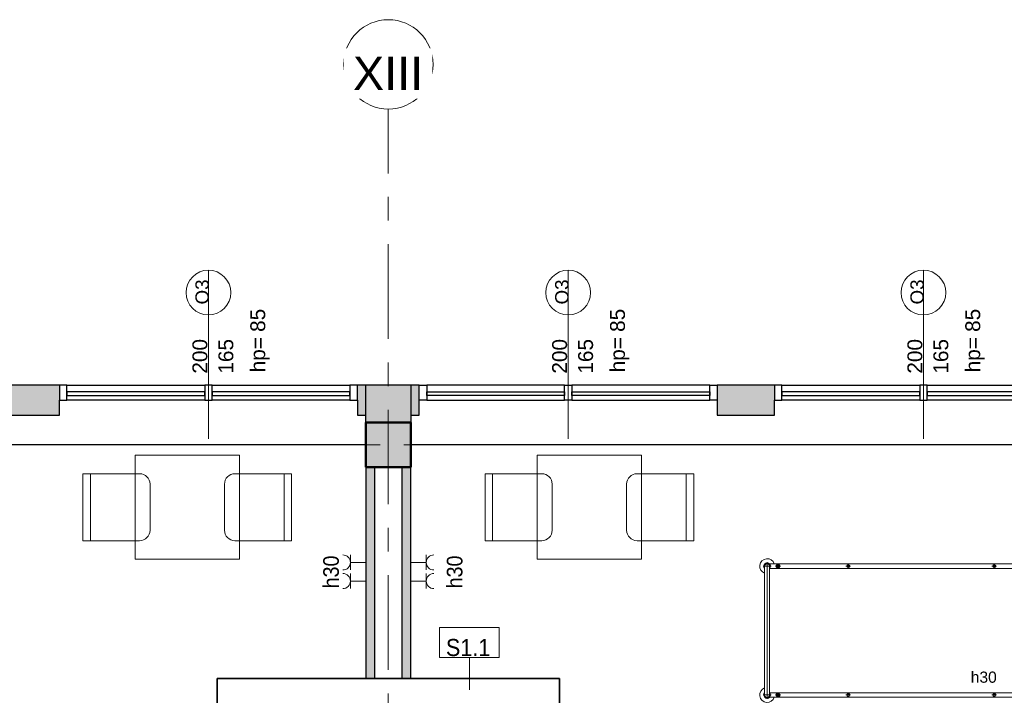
# Model space of a CAD drawing. Header units: centimetres. Extents: x 101 to 4622, y -1383 to 1498.
# Tile 33 of 68: x 2270 to 2931, y 1044 to 1498. Entities that reach past the tile are written whole.
import ezdxf

# ---------------------------------------------------------------- set-up
doc = ezdxf.new("R2010")
doc.units = ezdxf.units.CM
doc.linetypes.add('Oś', pattern=[111.125, 63.5, -15.875, 15.875, -15.875])
for name, color, linetype, lineweight in [('A-ANNO-NOTE', 131, 'Continuous', 18), ('A-GLAZ', 151, 'Continuous', 25), ('A-GLAZ-IDEN', 152, 'Continuous', 18), ('A-WALL', 113, 'Continuous', 25), ('A-WALL-IDEN', 211, 'Continuous', 18), ('A-WALL-PATT', 111, 'Continuous', 25), ('E-ELE-QPM-IDEN', 2, 'Continuous', 18), ('E-ELEC-EQPM', 71, 'Continuous', 18), ('I-FURN', 30, 'Continuous', 18), ('S-COLS', 52, 'Continuous', 25), ('S-GRID', 1, 'Continuous', 18), ('S-GRID-IDEN', 1, 'Continuous', 18)]:
    doc.layers.add(name, color=color, linetype=linetype, lineweight=lineweight)
doc.styles.add('Arial_1', font='arial.ttf', dxfattribs={"height": 7.5})
doc.styles.add('Arial_10', font='arial.ttf', dxfattribs={"height": 0.2})
doc.styles.add('Arial_11', font='arial.ttf', dxfattribs={"height": 9})
doc.styles.add('Arial_13', font='arial.ttf', dxfattribs={"width": 0.9, "height": 10.5})
doc.styles.add('Arial_3', font='arial.ttf', dxfattribs={"height": 22.5})
doc.styles.add('Arial_5', font='arial.ttf', dxfattribs={"height": 10})
doc.styles.add('Arial_6', font='arial.ttf', dxfattribs={"width": 0.9, "height": 11.5})

# ---------------------------------------------------------------- blocks, each defined once
blk = doc.blocks.new('M_Concrete-Square-Column - 300 x 300mm-1161001-4_piętro II PT - projektowany - PPOŻ B')
at = {"layer": 'S-COLS', "lineweight": 18}
blk.add_hatch(color=254, dxfattribs=at).paths.add_polyline_path([(15, 15), (-15, 15), (-15, -15), (15, -15)], flags=0)
at = {"layer": 'S-COLS', "lineweight": 50}
for p, q in [((15, 15), (-15, 15)), ((-15, 15), (-15, -15)), ((15, -15), (15, 15)), ((-15, -15), (15, -15))]:
    blk.add_line(p, q, dxfattribs=at)
blk = doc.blocks.new('łóżko 195x90 typ FAMED _102039_ - łóżko 195x90 typ FAMED _102039_-832813-4_piętro II PT - projektowany - PPOŻ B')
at = {"layer": 'I-FURN'}
for p, q in [((-43.25, 102.02), (-43.25, 107.47)), ((-43.25, 106.45), (43.25, 106.45)), ((43.25, 102.02), (43.25, 107.47)), ((-45.98, 104.75), (45.97, 104.75)), ((-44.75, 103.1), (-44.75, -102.61)), ((-43.25, 103.05), (43.25, 103.05)), ((-41.75, -102.55), (-41.75, 103.1)), ((41.75, -102.61), (41.75, 103.05)), ((44.75, 103.1), (44.75, -102.61)), ((-45, 96.6), (-41.5, 96.6)), ((-43.25, 94.85), (-43.25, 98.35)), ((45, 96.6), (41.5, 96.6)), ((43.25, 94.85), (43.25, 98.35)), ((-44.75, 48.19), (-41.75, 48.19)), ((-43.25, 49.69), (-43.25, 46.69)), ((44.75, 48.19), (41.75, 48.19)), ((43.25, 49.69), (43.25, 46.69)), ((-44.75, -49.81), (-41.75, -49.81)), ((-43.25, -48.31), (-43.25, -51.31)), ((44.75, -49.81), (41.75, -49.81)), ((43.25, -48.31), (43.25, -51.31)), ((-45, -96.93), (-41.5, -96.93)), ((-43.25, -95.18), (-43.25, -98.68)), ((45, -96.93), (41.5, -96.93)), ((43.25, -95.18), (43.25, -98.68)), ((45.97, -104.25), (-45.98, -104.25)), ((-43.25, -101.53), (-43.25, -106.98)), ((-43.25, -102.55), (43.25, -102.55)), ((43.25, -101.53), (43.25, -106.98)), ((-43.25, -105.95), (43.25, -105.95))]:
    blk.add_line(p, q, dxfattribs=at)
for centre, radius in [((-43.25, 96.6), 1.25), ((-43.25, 96.6), 0.8), ((43.25, 96.6), 1.25), ((43.25, 96.6), 0.8), ((-43.25, 48.19), 1), ((43.25, 48.19), 1), ((-43.25, -49.81), 1), ((43.25, -49.81), 1), ((-43.25, -96.93), 1.25), ((-43.25, -96.93), 0.8), ((43.25, -96.93), 1.25), ((43.25, -96.93), 0.8)]:
    blk.add_circle(centre, radius, dxfattribs=at)
for centre, radius, start, end in [((-43.25, 104.75), 5, 19.87687, 252.5424), ((-43.25, 104.75), 2.23, 49.8221, 312.38874), ((-43.25, 104.75), 1.93, 62.02067, 297.97933), ((-43.25, 104.75), 1.7, 90, 270), ((43.25, 104.75), 5, 287.4576, 160.12313), ((43.25, 104.75), 2.23, 229.8221, 130.1779), ((43.25, 104.75), 1.93, 242.02067, 117.97933), ((43.25, 104.75), 1.7, 270, 90), ((-43.25, -104.25), 5, 107.4576, 340.12313), ((-43.25, -104.25), 2.23, 49.8221, 310.1779), ((-43.25, -104.25), 1.93, 62.02067, 297.97933), ((-43.25, -104.25), 1.7, 90, 270), ((43.25, -104.25), 5, 199.87687, 72.5424), ((43.25, -104.25), 2.23, 229.8221, 130.1779), ((43.25, -104.25), 1.93, 242.02067, 117.97933), ((43.25, -104.25), 1.7, 270, 90)]:
    blk.add_arc(centre, radius, start, end, dxfattribs=at)
blk = doc.blocks.new('krzesło - krzesło-823058-4_piętro II PT - projektowany - PPOŻ B')
at = {"layer": 'I-FURN'}
for p, q in [((-22.5, 22.5), (-22.5, -15.5)), ((22.5, 22.5), (-22.5, 22.5)), ((22.5, -15.5), (22.5, 22.5)), ((22.5, 17.5), (-22.5, 17.5)), ((-15.5, -22.5), (15.5, -22.5))]:
    blk.add_line(p, q, dxfattribs=at)
for centre, start, end in [((-15.5, -15.5), 180, 270), ((15.5, -15.5), 270, 0)]:
    blk.add_arc(centre, 7, start, end, dxfattribs=at)
blk = doc.blocks.new('Blat - Blat-1285693-4_piętro II PT - projektowany - PPOŻ B')
at = {"layer": 'I-FURN'}
for p, q in [((0, 70), (0, 0)), ((70, 70), (0, 70)), ((70, 0), (70, 70)), ((0, 0), (70, 0))]:
    blk.add_line(p, q, dxfattribs=at)
blk = doc.blocks.new('krzesło - krzesło-1270919-4_piętro II PT - projektowany - PPOŻ B')
at = {"layer": 'I-FURN'}
for p, q in [((-15.5, 22.5), (15.5, 22.5)), ((-22.5, -22.5), (-22.5, 15.5)), ((22.5, 15.5), (22.5, -22.5)), ((22.5, -17.5), (-22.5, -17.5)), ((22.5, -22.5), (-22.5, -22.5))]:
    blk.add_line(p, q, dxfattribs=at)
for centre, start, end in [((-15.5, 15.5), 90, 180), ((15.5, 15.5), 360, 90)]:
    blk.add_arc(centre, 7, start, end, dxfattribs=at)
blk = doc.blocks.new('Blat - Blat-1285996-4_piętro II PT - projektowany - PPOŻ B')
at = {"layer": 'I-FURN'}
for p, q in [((0, 0), (70, 0)), ((0, -70), (0, 0)), ((70, 0), (70, -70)), ((70, -70), (0, -70))]:
    blk.add_line(p, q, dxfattribs=at)
blk = doc.blocks.new('Aluminum_Exterior_Window_-_Double - 200 x 165 cm-1494223-4_piętro II PT - projektowany - PPOŻ B')
at = {"layer": 'A-GLAZ'}
for p, q in [((-137.16, -12.66), (-132.16, -12.66)), ((-137.16, -22.66), (-137.16, -12.66)), ((-132.16, -12.66), (-132.16, -22.66)), ((-39.66, -12.66), (-132.16, -12.66)), ((-39.66, -12.66), (-34.66, -12.66)), ((-39.66, -22.66), (-39.66, -12.66)), ((-34.66, -12.66), (-34.66, -22.66)), ((57.84, -12.66), (-34.66, -12.66)), ((57.84, -12.66), (62.84, -12.66)), ((57.84, -22.66), (57.84, -12.66)), ((62.84, -12.66), (62.84, -22.66)), ((-132.16, -15.67), (-39.66, -15.67)), ((-132.16, -18.21), (-132.16, -15.67)), ((-39.66, -18.21), (-132.16, -18.21)), ((-39.66, -15.67), (-39.66, -18.21)), ((-34.66, -15.67), (57.84, -15.67)), ((-34.66, -18.21), (-34.66, -15.67)), ((57.84, -18.21), (-34.66, -18.21)), ((57.84, -15.67), (57.84, -18.21)), ((-132.16, -22.66), (-137.16, -22.66)), ((-132.16, -22.66), (-39.66, -22.66)), ((-34.66, -22.66), (-39.66, -22.66)), ((-34.66, -22.66), (57.84, -22.66)), ((62.84, -22.66), (57.84, -22.66))]:
    blk.add_line(p, q, dxfattribs=at)
blk = doc.blocks.new('Aluminum_Exterior_Window_-_Double - 200 x 165 cm-1494222-4_piętro II PT - projektowany - PPOŻ B')
at = {"layer": 'A-GLAZ'}
for p, q in [((-132.16, 22.66), (-137.16, 22.66)), ((-137.16, 22.66), (-137.16, 12.66)), ((-132.16, 12.66), (-132.16, 22.66)), ((-132.16, 22.66), (-39.66, 22.66)), ((-34.66, 22.66), (-39.66, 22.66)), ((-39.66, 22.66), (-39.66, 12.66)), ((-34.66, 12.66), (-34.66, 22.66)), ((-34.66, 22.66), (57.84, 22.66)), ((62.84, 22.66), (57.84, 22.66)), ((57.84, 22.66), (57.84, 12.66)), ((62.84, 12.66), (62.84, 22.66)), ((-39.66, 18.21), (-132.16, 18.21)), ((-132.16, 18.21), (-132.16, 15.67)), ((-132.16, 15.67), (-39.66, 15.67)), ((-39.66, 15.67), (-39.66, 18.21)), ((57.84, 18.21), (-34.66, 18.21)), ((-34.66, 18.21), (-34.66, 15.67)), ((-34.66, 15.67), (57.84, 15.67)), ((57.84, 15.67), (57.84, 18.21)), ((-137.16, 12.66), (-132.16, 12.66)), ((-39.66, 12.66), (-132.16, 12.66)), ((-39.66, 12.66), (-34.66, 12.66)), ((57.84, 12.66), (-34.66, 12.66)), ((57.84, 12.66), (62.84, 12.66))]:
    blk.add_line(p, q, dxfattribs=at)
blk = doc.blocks.new('gniazdo elektryczne wielokrotne - 30-1492415-4_piętro II PT - projektowany - PPOŻ B')
at = {"layer": 'E-ELEC-EQPM'}
for p, q in [((12.5, -13.5), (12.5, -3)), ((25, -13.5), (25, -3)), ((17.58, -13.5), (7.42, -13.5)), ((30.08, -13.5), (19.92, -13.5))]:
    blk.add_line(p, q, dxfattribs=at)
for centre in [(12.5, -18.58), (25, -18.58)]:
    blk.add_arc(centre, 5.08, 360, 180, dxfattribs=at)
blk = doc.blocks.new('gniazdo elektryczne wielokrotne - 30-1454880-4_piętro II PT - projektowany - PPOŻ B')
at = {"layer": 'E-ELEC-EQPM'}
for p, q in [((17.58, 13.5), (7.42, 13.5)), ((12.5, 13.5), (12.5, 3)), ((30.08, 13.5), (19.92, 13.5)), ((25, 13.5), (25, 3))]:
    blk.add_line(p, q, dxfattribs=at)
for centre in [(12.5, 18.58), (25, 18.58)]:
    blk.add_arc(centre, 5.08, 180, 0, dxfattribs=at)
blk = doc.blocks.new('Grid - SY Osi Okrag-386115-4_piętro II PT - projektowany - PPOŻ B')
at = {"layer": 'S-GRID-IDEN'}
blk.add_circle((0, 0), 0.6, dxfattribs=at)
blk = doc.blocks.new('ET sciana_AT7 - 10mm-838066-4_piętro II PT - projektowany - PPOŻ B')
at = {"layer": 'A-WALL-IDEN'}
for p, q in [((-0.4, 0.196875), (0.4, 0.196875)), ((-0.4, -0.203125), (-0.4, 0.196875)), ((0.4, 0.196875), (0.4, -0.203125)), ((-0.4, -0.203125), (0.4, -0.203125))]:
    blk.add_line(p, q, dxfattribs=at)
blk = doc.blocks.new('Okno_PG_typ 100 - --862235-4_piętro II PT - projektowany - PPOŻ B')
at = {"layer": 'A-GLAZ-IDEN'}
blk.add_line((0, -1.895), (0, 0.368), dxfattribs=at)
blk.add_circle((0, 0.068), 0.3, dxfattribs=at)
at = {"layer": 'A-GLAZ-IDEN', "insert": (0.562, -1.004), "char_height": 0.2, "width": 0.4949, "attachment_point": 1, "rotation": 90, "line_spacing_factor": 0.936439, "style": 'Arial_10'}
blk.add_mtext('\\pxt6.35,12.7,19.05,25.4,31.75,38.1,44.45,50.8,57.15,63.5,69.85,76.2,82.55,88.9,95.25,101.6,107.95,114.3,120.65,127,133.35,139.7,146.05,152.4,158.75,165.1,171.45,177.8,184.15,190.5,196.85,203.2;{hp=}', dxfattribs=at)

msp = doc.modelspace()

# ---------------------------------------------------------------- hatches: boundary and pattern name
at = {"layer": 'A-WALL-PATT'}
h = msp.add_hatch(color=9, dxfattribs=at)
h.paths.add_polyline_path([(2502.04, 1232.62), (2502.04, 1252.62), (2496.29, 1252.62), (2496.29, 1232.62)], flags=0)
h.paths.add_polyline_path([(2296.29, 1232.62), (2296.29, 1252.62), (2257.79, 1252.62), (2257.79, 1232.62)], flags=0)
h.paths.add_polyline_path([(2052.04, 1232.62), (2057.79, 1232.62), (2057.79, 1252.62), (2052.04, 1252.62), (2052.04, 1242.62)], flags=0)
for points in [[(2532.04, 1227.62), (2532.04, 1252.62), (2502.04, 1252.62), (2502.04, 1227.62)], [(2508.04, 1055.62), (2508.04, 1197.62), (2502.04, 1197.62), (2502.04, 1055.62)], [(2532.04, 1055.62), (2532.04, 1197.62), (2526.04, 1197.62), (2526.04, 1055.62)]]:
    msp.add_hatch(color=9, dxfattribs=at).paths.add_polyline_path(points, flags=0)
h = msp.add_hatch(color=9, dxfattribs=at)
h.paths.add_polyline_path([(2537.79, 1232.62), (2537.79, 1252.62), (2532.04, 1252.62), (2532.04, 1232.62)], flags=0)
h.paths.add_polyline_path([(2737.79, 1232.62), (2776.29, 1232.62), (2776.29, 1252.62), (2737.79, 1252.62), (2737.79, 1242.62)], flags=0)
h.paths.add_polyline_path([(2976.29, 1232.62), (2982.04, 1232.62), (2982.04, 1252.62), (2976.29, 1252.62), (2976.29, 1242.62)], flags=0)

# ---------------------------------------------------------------- linework, layer by layer
at = {"layer": 'A-WALL'}
for p, q in [((2296.29, 1252.62), (2257.79, 1252.62)), ((2537.79, 1252.62), (2496.29, 1252.62)), ((2502.04, 1227.62), (2502.04, 1252.62)), ((2532.04, 1252.62), (2532.04, 1227.62)), ((2776.29, 1252.62), (2737.79, 1252.62)), ((2296.29, 1232.62), (2296.29, 1242.62)), ((2496.29, 1242.62), (2496.29, 1232.62)), ((2537.79, 1232.62), (2537.79, 1242.62)), ((2737.79, 1242.62), (2737.79, 1232.62)), ((2776.29, 1232.62), (2776.29, 1242.62)), ((2257.79, 1232.62), (2296.29, 1232.62)), ((2496.29, 1232.62), (2502.04, 1232.62)), ((2532.04, 1232.62), (2537.79, 1232.62)), ((2737.79, 1232.62), (2776.29, 1232.62)), ((2502.04, 1212.62), (2058.04, 1212.62)), ((2982.04, 1212.62), (2532.04, 1212.62)), ((2502.04, 1197.62), (2502.04, 1055.62)), ((2508.04, 1055.62), (2508.04, 1197.62)), ((2526.04, 1197.62), (2526.04, 1055.62)), ((2532.04, 1055.62), (2532.04, 1197.62))]:
    msp.add_line(p, q, dxfattribs=at)
at = {"layer": 'A-WALL', "color": 7, "lineweight": 35}
for p, q in [((2632.04, 1055.62), (2402.04, 1055.62)), ((2402.04, 1055.62), (2402.04, 1024.92)), ((2632.04, 981.93), (2632.04, 1055.62))]:
    msp.add_line(p, q, dxfattribs=at)
at = {"layer": 'A-WALL-IDEN'}
msp.add_line((2571.49, 1048.12), (2571.49, 1069.81), dxfattribs=at)
at = {"layer": 'S-GRID', "linetype": 'Oś'}
for p, q in [((2517.04, -1383.2), (2517.04, 1438.12)), ((4591.09, 1212.62), (1467.04, 1212.62))]:
    msp.add_line(p, q, dxfattribs=at)

# ---------------------------------------------------------------- block references
at = {"layer": 'A-GLAZ'}
for p in [(2433.45, 1229.97), (2913.45, 1229.97)]:
    msp.add_blockref('Aluminum_Exterior_Window_-_Double - 200 x 165 cm-1494222-4_piętro II PT - projektowany - PPOŻ B', p, dxfattribs=at)
at = {"layer": 'A-GLAZ', "rotation": 180}
msp.add_blockref('Aluminum_Exterior_Window_-_Double - 200 x 165 cm-1494223-4_piętro II PT - projektowany - PPOŻ B', (2600.63, 1229.97), dxfattribs=at)
at = {"layer": 'A-GLAZ-IDEN', "xscale": 49.99999999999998, "yscale": 49.99999999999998, "zscale": 49.99999999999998}
for p in [(2396.29, 1311.47), (2637.79, 1311.47), (2876.29, 1311.47)]:
    msp.add_blockref('Okno_PG_typ 100 - --862235-4_piętro II PT - projektowany - PPOŻ B', p, dxfattribs=at)
at = {"layer": 'A-WALL-IDEN', "xscale": 49.99999999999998, "yscale": 49.99999999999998, "zscale": 49.99999999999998}
msp.add_blockref('ET sciana_AT7 - 10mm-838066-4_piętro II PT - projektowany - PPOŻ B', (2571.49, 1079.97), dxfattribs=at)
at = {"layer": 'E-ELEC-EQPM'}
for name, p, rotation in [('gniazdo elektryczne wielokrotne - 30-1492415-4_piętro II PT - projektowany - PPOŻ B', (2505.04, 1146.12), 269.9999999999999), ('gniazdo elektryczne wielokrotne - 30-1454880-4_piętro II PT - projektowany - PPOŻ B', (2529.04, 1146.12), 270.0000000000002)]:
    msp.add_blockref(name, p, dxfattribs=dict(at, rotation=rotation))
at = {"layer": 'I-FURN'}
for name, p, rotation in [('Blat - Blat-1285693-4_piętro II PT - projektowany - PPOŻ B', (2417.04, 1135.73), 89.99999999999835), ('Blat - Blat-1285996-4_piętro II PT - projektowany - PPOŻ B', (2617.04, 1135.73), 90.00000000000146), ('krzesło - krzesło-823058-4_piętro II PT - projektowany - PPOŻ B', (2334.54, 1170.73), 89.9999999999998), ('krzesło - krzesło-1270919-4_piętro II PT - projektowany - PPOŻ B', (2429.54, 1170.73), 89.9999999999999), ('krzesło - krzesło-823058-4_piętro II PT - projektowany - PPOŻ B', (2604.54, 1170.73), 89.99999999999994), ('krzesło - krzesło-1270919-4_piętro II PT - projektowany - PPOŻ B', (2699.54, 1170.73), 90.00000000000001), ('łóżko 195x90 typ FAMED _102039_ - łóżko 195x90 typ FAMED _102039_-832813-4_piętro II PT - projektowany - PPOŻ B', (2875.6, 1087.87), 270.0000000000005)]:
    msp.add_blockref(name, p, dxfattribs=dict(at, rotation=rotation))
at = {"layer": 'S-COLS', "lineweight": 18, "rotation": 270.0000000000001}
msp.add_blockref('M_Concrete-Square-Column - 300 x 300mm-1161001-4_piętro II PT - projektowany - PPOŻ B', (2517.04, 1212.62), dxfattribs=at)
at = {"layer": 'S-GRID-IDEN', "xscale": 49.99999999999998, "yscale": 49.99999999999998, "zscale": 49.99999999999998}
msp.add_blockref('Grid - SY Osi Okrag-386115-4_piętro II PT - projektowany - PPOŻ B', (2517.04, 1468.12), dxfattribs=at)

# ---------------------------------------------------------------- texts
at = {"layer": 'A-GLAZ-IDEN', "rotation": 90, "line_spacing_factor": 0.936439}
for s, insert, char_height, width, attachment_point, style in [('\\pxqc,t7.05556,14.11111,21.16667,28.22222,35.27778,42.33333,49.38889,56.44444,63.5,70.55556,77.61111,84.66667,91.72222,98.77778,105.83333,112.88889,119.94444,127,134.05556,141.11111,148.16667,155.22222,162.27778,169.33333,176.38889,183.44444,190.5,197.55556,204.61111,211.66667,218.72222,225.77778;{O3}', (2392.1, 1315.26), 9, 16.85, 5, 'Arial_11'), ('\\pxqc,t7.05556,14.11111,21.16667,28.22222,35.27778,42.33333,49.38889,56.44444,63.5,70.55556,77.61111,84.66667,91.72222,98.77778,105.83333,112.88889,119.94444,127,134.05556,141.11111,148.16667,155.22222,162.27778,169.33333,176.38889,183.44444,190.5,197.55556,204.61111,211.66667,218.72222,225.77778;{O3}', (2633.6, 1315.26), 9, 16.85, 5, 'Arial_11'), ('\\pxqc,t7.05556,14.11111,21.16667,28.22222,35.27778,42.33333,49.38889,56.44444,63.5,70.55556,77.61111,84.66667,91.72222,98.77778,105.83333,112.88889,119.94444,127,134.05556,141.11111,148.16667,155.22222,162.27778,169.33333,176.38889,183.44444,190.5,197.55556,204.61111,211.66667,218.72222,225.77778;{O3}', (2872.1, 1315.26), 9, 16.85, 5, 'Arial_11'), ('\\pxt6.35,12.7,19.05,25.4,31.75,38.1,44.45,50.8,57.15,63.5,69.85,76.2,82.55,88.9,95.25,101.6,107.95,114.3,120.65,127,133.35,139.7,146.05,152.4,158.75,165.1,171.45,177.8,184.15,190.5,196.85,203.2;{85}', (2424.4, 1288.42), 10, 16.2, 1, 'Arial_5'), ('\\pxt6.35,12.7,19.05,25.4,31.75,38.1,44.45,50.8,57.15,63.5,69.85,76.2,82.55,88.9,95.25,101.6,107.95,114.3,120.65,127,133.35,139.7,146.05,152.4,158.75,165.1,171.45,177.8,184.15,190.5,196.85,203.2;{85}', (2665.9, 1288.42), 10, 16.2, 1, 'Arial_5'), ('\\pxt6.35,12.7,19.05,25.4,31.75,38.1,44.45,50.8,57.15,63.5,69.85,76.2,82.55,88.9,95.25,101.6,107.95,114.3,120.65,127,133.35,139.7,146.05,152.4,158.75,165.1,171.45,177.8,184.15,190.5,196.85,203.2;{85}', (2904.4, 1288.42), 10, 16.2, 1, 'Arial_5'), ('\\pxqc,t6.35,12.7,19.05,25.4,31.75,38.1,44.45,50.8,57.15,63.5,69.85,76.2,82.55,88.9,95.25,101.6,107.95,114.3,120.65,127,133.35,139.7,146.05,152.4,158.75,165.1,171.45,177.8,184.15,190.5,196.85,203.2;{200}', (2390.59, 1272.03), 10, 24.15, 5, 'Arial_5'), ('\\pxqc,t6.35,12.7,19.05,25.4,31.75,38.1,44.45,50.8,57.15,63.5,69.85,76.2,82.55,88.9,95.25,101.6,107.95,114.3,120.65,127,133.35,139.7,146.05,152.4,158.75,165.1,171.45,177.8,184.15,190.5,196.85,203.2;{165}', (2408.03, 1272.03), 10, 24.15, 5, 'Arial_5'), ('\\pxqc,t6.35,12.7,19.05,25.4,31.75,38.1,44.45,50.8,57.15,63.5,69.85,76.2,82.55,88.9,95.25,101.6,107.95,114.3,120.65,127,133.35,139.7,146.05,152.4,158.75,165.1,171.45,177.8,184.15,190.5,196.85,203.2;{200}', (2632.09, 1272.03), 10, 24.15, 5, 'Arial_5'), ('\\pxqc,t6.35,12.7,19.05,25.4,31.75,38.1,44.45,50.8,57.15,63.5,69.85,76.2,82.55,88.9,95.25,101.6,107.95,114.3,120.65,127,133.35,139.7,146.05,152.4,158.75,165.1,171.45,177.8,184.15,190.5,196.85,203.2;{165}', (2649.53, 1272.03), 10, 24.15, 5, 'Arial_5'), ('\\pxqc,t6.35,12.7,19.05,25.4,31.75,38.1,44.45,50.8,57.15,63.5,69.85,76.2,82.55,88.9,95.25,101.6,107.95,114.3,120.65,127,133.35,139.7,146.05,152.4,158.75,165.1,171.45,177.8,184.15,190.5,196.85,203.2;{200}', (2870.59, 1272.03), 10, 24.15, 5, 'Arial_5'), ('\\pxqc,t6.35,12.7,19.05,25.4,31.75,38.1,44.45,50.8,57.15,63.5,69.85,76.2,82.55,88.9,95.25,101.6,107.95,114.3,120.65,127,133.35,139.7,146.05,152.4,158.75,165.1,171.45,177.8,184.15,190.5,196.85,203.2;{165}', (2888.03, 1272.03), 10, 24.15, 5, 'Arial_5')]:
    msp.add_mtext(s, dxfattribs=dict(at, insert=insert, char_height=char_height, width=width, attachment_point=attachment_point, style=style))
at = {"layer": 'A-WALL-IDEN', "insert": (2570.59, 1076.39), "char_height": 11.5, "width": 29.79, "attachment_point": 5, "line_spacing_factor": 0.936439, "style": 'Arial_6'}
msp.add_mtext('\\pxqc,t4.96957,9.93913,14.9087,19.87826,24.84783,29.81739,34.78696,39.75652,44.72609,49.69565,54.66522,59.63478,64.60435,69.57391,74.54348,79.51304,84.48261,89.45217,94.42174,99.3913,104.36087,109.33043,114.3,119.26957,124.23913,129.2087,134.17826,139.14783,144.11739,149.08696,154.05652,159.02609;{S1.1}', dxfattribs=at)
at = {"layer": 'E-ELE-QPM-IDEN', "char_height": 10.5, "width": 22.635, "attachment_point": 5, "rotation": 90, "line_spacing_factor": 0.936439, "style": 'Arial_13'}
for insert in [(2478.64, 1127.22), (2561.62, 1127.22)]:
    msp.add_mtext('\\pxqc,t5.35714,10.71429,16.07143,21.42857,26.78571,32.14286,37.5,42.85714,48.21429,53.57143,58.92857,64.28571,69.64286,75,80.35714,85.71429,91.07143,96.42857,101.78571,107.14286,112.5,117.85714,123.21429,128.57143,133.92857,139.28571,144.64286,150,155.35714,160.71429,166.07143,171.42857;{h30}', dxfattribs=dict(at, insert=insert))

# ---------------------------------------------------------------- next in the draw order: texts
at = {"layer": 'A-ANNO-NOTE', "insert": (2908.04, 1060.32), "char_height": 7.5, "width": 18.382, "attachment_point": 1, "line_spacing_factor": 0.936439, "style": 'Arial_1', "bg_fill": 3, "box_fill_scale": 1.25, "bg_fill_color": 256, "bg_fill_true_color": 13158600, "bg_fill_transparency": 0}
msp.add_mtext('\\pxt8.46667,16.93333,25.4,33.86667,42.33333,50.8,59.26667,67.73333,76.2,84.66667,93.13333,101.6,110.06667,118.53333,127,135.46667,143.93333,152.4,160.86667,169.33333,177.8,186.26667,194.73333,203.2,211.66667,220.13333,228.6,237.06667,245.53333,254,262.46667,270.93333;{h30}', dxfattribs=at)
at = {"layer": 'S-GRID-IDEN', "insert": (2516.86, 1462.04), "char_height": 22.5, "width": 48.3, "attachment_point": 5, "line_spacing_factor": 0.936439, "style": 'Arial_3', "bg_fill": 3, "box_fill_scale": 1.25, "bg_fill_color": 256, "bg_fill_true_color": 13158600, "bg_fill_transparency": 0}
msp.add_mtext('\\pxqc,t2.82222,5.64444,8.46667,11.28889,14.11111,16.93333,19.75556,22.57778,25.4,28.22222,31.04444,33.86667,36.68889,39.51111,42.33333,45.15556,47.97778,50.8,53.62222,56.44444,59.26667,62.08889,64.91111,67.73333,70.55556,73.37778,76.2,79.02222,81.84444,84.66667,87.48889,90.31111;{XIII}', dxfattribs=at)

doc.saveas('drawing.dxf')
